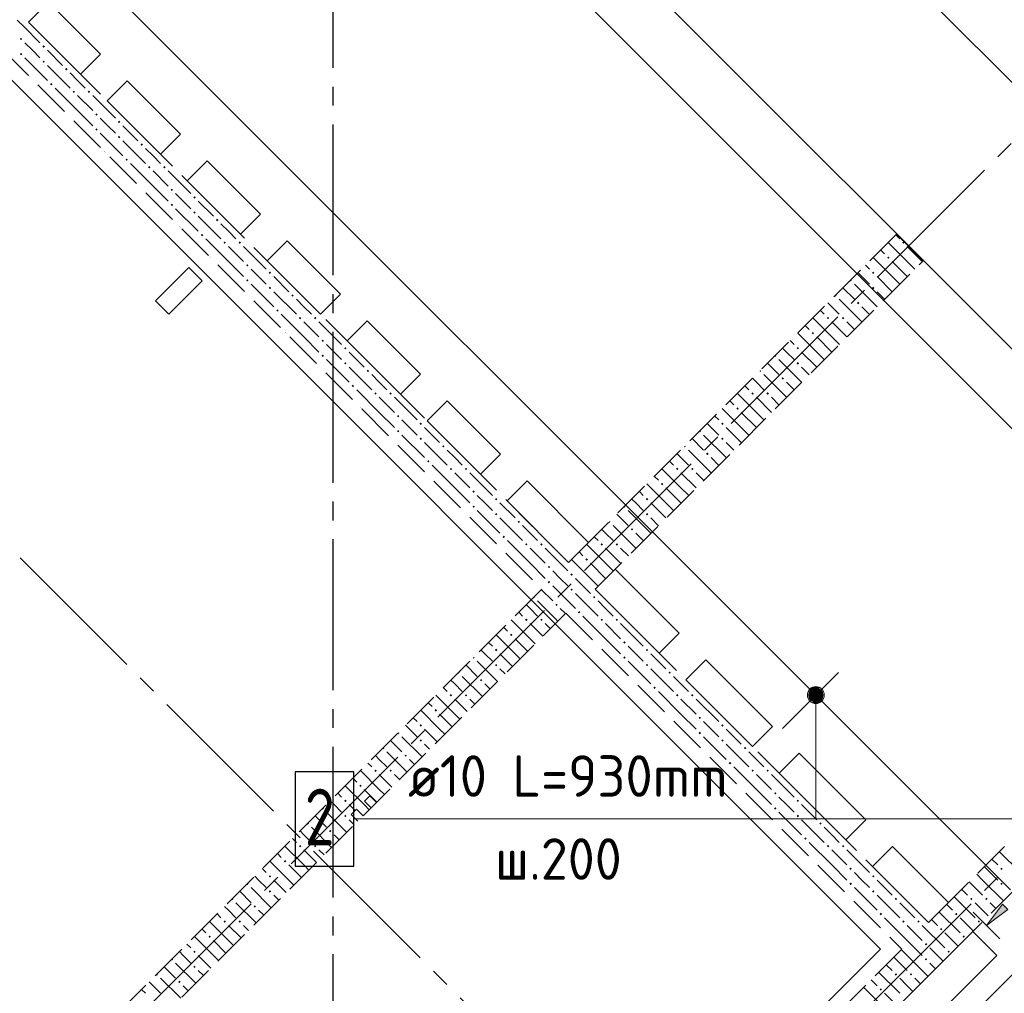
# Model space of a CAD drawing. Header units: millimetres. Extents: x 0 to 43617, y 0 to 59400.
# Tile 25 of 45: x 24714 to 29936, y 27233 to 32395. Entities that reach past the tile are written whole.
import ezdxf

# ---------------------------------------------------------------- set-up
doc = ezdxf.new("R2010")
doc.units = ezdxf.units.MM
doc.linetypes.add('______2', pattern=[270, 200, -70])
doc.linetypes.add('______5', pattern=[1100, 800, -100, 100, -100])
for name, color, linetype, lineweight in [('Standard', 7, 'Continuous', 25), ('Обрамление П-обр. равн.', 7, 'Continuous', 25), ('Оси', 40, '______5', 18), ('Позиционная метка линия выноска', 7, 'Continuous', 13), ('Позиционная метка номер позиции', 7, 'Continuous', 13)]:
    doc.layers.add(name, color=color, linetype=linetype, lineweight=lineweight)
doc.layers.add('ЖБ Перекрытие верхний уровень', color=7, linetype='Continuous', lineweight=25, true_color=0xe0e0ff)
doc.layers.add('ЖБ Стена верхний уровень', color=7, linetype='Continuous', lineweight=25, true_color=0x006e00)
doc.styles.add('ISOCPEUR', font='txt')

msp = doc.modelspace()

# ---------------------------------------------------------------- hatches: boundary and pattern name
at = {"layer": 'ЖБ Стена верхний уровень', "linetype": 'Continuous', "lineweight": 18, "transparency": 33554687}
for points in [[(24714.5, 32293.1), (24721, 32299.6), (24727.4, 32293.1), (24721, 32286.6)], [(24834.5, 32253.1), (24840.9, 32259.6), (24847.4, 32253.1), (24840.9, 32246.6)], [(24714.5, 32213.1), (24721, 32219.6), (24727.4, 32213.1), (24721, 32206.6)], [(24834.5, 32173.1), (24840.9, 32179.6), (24847.4, 32173.1), (24840.9, 32166.6)], [(24954.4, 32133.1), (24960.9, 32139.6), (24967.4, 32133.1), (24960.9, 32126.6)], [(24760.5, 32099.2), (24760.9, 32099.6), (24767.4, 32093.1), (24767, 32092.7)], [(24874.5, 32053.1), (24881, 32059.6), (24887.5, 32053.1), (24881, 32046.6)], [(24994.5, 32013.1), (25001, 32019.6), (25007.5, 32013.1), (25001, 32006.6)], [(25074.5, 32013.1), (25081, 32019.6), (25087.5, 32013.1), (25081, 32006.6)], [(24920.5, 31939.2), (24921, 31939.6), (24927.4, 31933.1), (24927, 31932.7)], [(25114.5, 31893.1), (25121, 31899.6), (25127.4, 31893.1), (25121, 31886.6)], [(25234.5, 31853.1), (25240.9, 31859.6), (25247.4, 31853.1), (25240.9, 31846.6)], [(25114.5, 31813.1), (25121, 31819.6), (25127.4, 31813.1), (25121, 31806.6)], [(25234.5, 31773.1), (25240.9, 31779.6), (25247.4, 31773.1), (25240.9, 31766.6)], [(25160.5, 31699.2), (25160.9, 31699.6), (25167.4, 31693.1), (25167, 31692.7)], [(25354.4, 31733.1), (25360.9, 31739.6), (25367.4, 31733.1), (25360.9, 31726.6)], [(25274.5, 31653.1), (25281, 31659.6), (25287.5, 31653.1), (25281, 31646.6)], [(25394.5, 31613.1), (25401, 31619.6), (25407.5, 31613.1), (25401, 31606.6)], [(25474.5, 31613.1), (25481, 31619.6), (25487.5, 31613.1), (25481, 31606.6)], [(25320.5, 31539.2), (25321, 31539.6), (25327.4, 31533.1), (25327, 31532.7)], [(25514.5, 31493.1), (25521, 31499.6), (25527.4, 31493.1), (25521, 31486.6)], [(25634.5, 31453.1), (25640.9, 31459.6), (25647.4, 31453.1), (25640.9, 31446.6)], [(25514.5, 31413.1), (25521, 31419.6), (25527.4, 31413.1), (25521, 31406.6)], [(25634.5, 31373.1), (25640.9, 31379.6), (25647.4, 31373.1), (25640.9, 31366.6)], [(25754.4, 31333.1), (25760.9, 31339.6), (25767.4, 31333.1), (25760.9, 31326.6)], [(25560.5, 31299.2), (25560.9, 31299.6), (25567.4, 31293.1), (25567, 31292.7)], [(25674.5, 31253.1), (25681, 31259.6), (25687.5, 31253.1), (25681, 31246.6)], [(25794.5, 31213.1), (25801, 31219.6), (25807.5, 31213.1), (25801, 31206.6)], [(25874.5, 31213.1), (25881, 31219.6), (25887.5, 31213.1), (25881, 31206.6)], [(29394.5, 31213.1), (29401, 31219.6), (29407.5, 31213.1), (29401, 31206.6)], [(25720.5, 31139.2), (25721, 31139.6), (25727.4, 31133.1), (25727, 31132.7)], [(29314.5, 31133.1), (29321, 31139.6), (29327.4, 31133.1), (29321, 31126.6)], [(25914.5, 31093.1), (25921, 31099.6), (25927.4, 31093.1), (25921, 31086.6)], [(26034.5, 31053.1), (26040.9, 31059.6), (26047.4, 31053.1), (26040.9, 31046.6)], [(29234.5, 31053.1), (29240.9, 31059.6), (29247.4, 31053.1), (29240.9, 31046.6)], [(25914.5, 31013.1), (25921, 31019.6), (25927.4, 31013.1), (25921, 31006.6)], [(26034.5, 30973.1), (26040.9, 30979.6), (26047.4, 30973.1), (26040.9, 30966.6)], [(29123.7, 31016.9), (29127.4, 31013.1), (29121, 31006.6), (29117.2, 31010.4)], [(29234.5, 30973.1), (29240.9, 30979.6), (29247.4, 30973.1), (29240.9, 30966.6)], [(26154.4, 30933.1), (26160.9, 30939.6), (26167.4, 30933.1), (26160.9, 30926.6)], [(29043.7, 30936.9), (29047.4, 30933.1), (29040.9, 30926.6), (29037.2, 30930.4)], [(25960.5, 30899.2), (25960.9, 30899.6), (25967.4, 30893.1), (25967, 30892.7)], [(29154.4, 30893.1), (29160.9, 30899.6), (29167.4, 30893.1), (29160.9, 30886.6)], [(26074.5, 30853.1), (26081, 30859.6), (26087.5, 30853.1), (26081, 30846.6)], [(26194.5, 30813.1), (26201, 30819.6), (26207.5, 30813.1), (26201, 30806.6)], [(26274.5, 30813.1), (26281, 30819.6), (26287.5, 30813.1), (26281, 30806.6)], [(28994.5, 30813.1), (29001, 30819.6), (29007.5, 30813.1), (29001, 30806.6)], [(29074.5, 30813.1), (29081, 30819.6), (29087.5, 30813.1), (29081, 30806.6)], [(26120.5, 30739.2), (26121, 30739.6), (26127.4, 30733.1), (26127, 30732.7)], [(28914.5, 30733.1), (28921, 30739.6), (28927.4, 30733.1), (28921, 30726.6)], [(26314.5, 30693.1), (26321, 30699.6), (26327.4, 30693.1), (26321, 30686.6)], [(26434.5, 30653.1), (26440.9, 30659.6), (26447.4, 30653.1), (26440.9, 30646.6)], [(28834.5, 30653.1), (28840.9, 30659.6), (28847.4, 30653.1), (28840.9, 30646.6)], [(26314.5, 30613.1), (26321, 30619.6), (26327.4, 30613.1), (26321, 30606.6)], [(28723.7, 30616.9), (28727.4, 30613.1), (28721, 30606.6), (28717.2, 30610.4)], [(26434.5, 30573.1), (26440.9, 30579.6), (26447.4, 30573.1), (26440.9, 30566.6)], [(28834.5, 30573.1), (28840.9, 30579.6), (28847.4, 30573.1), (28840.9, 30566.6)], [(26360.5, 30499.2), (26360.9, 30499.6), (26367.4, 30493.1), (26367, 30492.7)], [(26554.4, 30533.1), (26560.9, 30539.6), (26567.4, 30533.1), (26560.9, 30526.6)], [(28643.7, 30536.9), (28647.4, 30533.1), (28640.9, 30526.6), (28637.2, 30530.4)], [(28754.4, 30493.1), (28760.9, 30499.6), (28767.4, 30493.1), (28760.9, 30486.6)], [(26474.5, 30453.1), (26481, 30459.6), (26487.5, 30453.1), (26481, 30446.6)], [(26594.5, 30413.1), (26601, 30419.6), (26607.5, 30413.1), (26601, 30406.6)], [(26674.5, 30413.1), (26681, 30419.6), (26687.5, 30413.1), (26681, 30406.6)], [(28594.5, 30413.1), (28601, 30419.6), (28607.5, 30413.1), (28601, 30406.6)], [(28674.5, 30413.1), (28681, 30419.6), (28687.5, 30413.1), (28681, 30406.6)], [(26520.5, 30339.2), (26521, 30339.6), (26527.4, 30333.1), (26527, 30332.7)], [(26714.5, 30293.1), (26721, 30299.6), (26727.4, 30293.1), (26721, 30286.6)], [(28514.5, 30333.1), (28521, 30339.6), (28527.4, 30333.1), (28521, 30326.6)], [(26834.5, 30253.1), (26840.9, 30259.6), (26847.4, 30253.1), (26840.9, 30246.6)], [(28434.5, 30253.1), (28440.9, 30259.6), (28447.4, 30253.1), (28440.9, 30246.6)], [(26714.5, 30213.1), (26721, 30219.6), (26727.4, 30213.1), (26721, 30206.6)], [(28323.7, 30216.9), (28327.4, 30213.1), (28321, 30206.6), (28317.2, 30210.4)], [(26834.5, 30173.1), (26840.9, 30179.6), (26847.4, 30173.1), (26840.9, 30166.6)], [(26954.4, 30133.1), (26960.9, 30139.6), (26967.4, 30133.1), (26960.9, 30126.6)], [(28243.7, 30136.9), (28247.4, 30133.1), (28240.9, 30126.6), (28237.2, 30130.4)], [(28434.5, 30173.1), (28440.9, 30179.6), (28447.4, 30173.1), (28440.9, 30166.6)], [(26760.5, 30099.2), (26760.9, 30099.6), (26767.4, 30093.1), (26767, 30092.7)], [(28354.4, 30093.1), (28360.9, 30099.6), (28367.4, 30093.1), (28360.9, 30086.6)], [(26874.5, 30053.1), (26881, 30059.6), (26887.5, 30053.1), (26881, 30046.6)], [(26994.5, 30013.1), (27001, 30019.6), (27007.5, 30013.1), (27001, 30006.6)], [(27074.5, 30013.1), (27081, 30019.6), (27087.5, 30013.1), (27081, 30006.6)], [(28194.5, 30013.1), (28201, 30019.6), (28207.5, 30013.1), (28201, 30006.6)], [(28274.5, 30013.1), (28281, 30019.6), (28287.5, 30013.1), (28281, 30006.6)], [(26920.5, 29939.2), (26921, 29939.6), (26927.4, 29933.1), (26927, 29932.7)], [(28114.5, 29933.1), (28121, 29939.6), (28127.4, 29933.1), (28121, 29926.6)], [(27114.5, 29893.1), (27121, 29899.6), (27127.4, 29893.1), (27121, 29886.6)], [(27114.5, 29813.1), (27121, 29819.6), (27127.4, 29813.1), (27121, 29806.6)], [(27234.5, 29853.1), (27240.9, 29859.6), (27247.4, 29853.1), (27240.9, 29846.6)], [(28034.5, 29853.1), (28040.9, 29859.6), (28047.4, 29853.1), (28040.9, 29846.6)], [(27234.5, 29773.1), (27240.9, 29779.6), (27247.4, 29773.1), (27240.9, 29766.6)], [(27923.7, 29816.9), (27927.4, 29813.1), (27921, 29806.6), (27917.2, 29810.4)], [(28034.5, 29773.1), (28040.9, 29779.6), (28047.4, 29773.1), (28040.9, 29766.6)], [(27354.4, 29733.1), (27360.9, 29739.6), (27367.4, 29733.1), (27360.9, 29726.6)], [(27843.7, 29736.9), (27847.4, 29733.1), (27840.9, 29726.6), (27837.2, 29730.4)], [(27160.5, 29699.2), (27160.9, 29699.6), (27167.4, 29693.1), (27167, 29692.7)], [(27954.4, 29693.1), (27960.9, 29699.6), (27967.4, 29693.1), (27960.9, 29686.6)], [(27274.5, 29653.1), (27281, 29659.6), (27287.5, 29653.1), (27281, 29646.6)], [(27394.5, 29613.1), (27401, 29619.6), (27407.5, 29613.1), (27401, 29606.6)], [(27474.5, 29613.1), (27481, 29619.6), (27487.5, 29613.1), (27481, 29606.6)], [(27794.5, 29613.1), (27801, 29619.6), (27807.5, 29613.1), (27801, 29606.6)], [(27874.5, 29613.1), (27881, 29619.6), (27887.5, 29613.1), (27881, 29606.6)], [(27320.5, 29539.2), (27321, 29539.6), (27327.4, 29533.1), (27327, 29532.7)], [(27714.5, 29533.1), (27721, 29539.6), (27727.4, 29533.1), (27721, 29526.6)], [(27514.5, 29493.1), (27521, 29499.6), (27527.4, 29493.1), (27521, 29486.6)], [(27634.5, 29453.1), (27640.9, 29459.6), (27647.4, 29453.1), (27640.9, 29446.6)], [(27514.5, 29413.1), (27521, 29419.6), (27527.4, 29413.1), (27521, 29406.6)], [(27634.5, 29373.1), (27640.9, 29379.6), (27647.4, 29373.1), (27640.9, 29366.6)], [(27443.7, 29336.9), (27447.4, 29333.1), (27440.9, 29326.6), (27437.2, 29330.4)], [(27554.4, 29293.1), (27560.5, 29299.2), (27567, 29292.7), (27560.9, 29286.6)], [(27560.5, 29299.2), (27560.9, 29299.6), (27567.4, 29293.1), (27567, 29292.7)], [(27754.4, 29333.1), (27760.9, 29339.6), (27767.4, 29333.1), (27760.9, 29326.6)], [(27674.5, 29253.1), (27681, 29259.6), (27687.5, 29253.1), (27681, 29246.6)], [(27394.5, 29213.1), (27401, 29219.6), (27407.5, 29213.1), (27401, 29206.6)], [(27474.5, 29213.1), (27481, 29219.6), (27487.5, 29213.1), (27481, 29206.6)], [(27794.5, 29213.1), (27801, 29219.6), (27807.5, 29213.1), (27801, 29206.6)], [(27874.5, 29213.1), (27881, 29219.6), (27887.5, 29213.1), (27881, 29206.6)], [(27314.5, 29133.1), (27321, 29139.6), (27327.4, 29133.1), (27321, 29126.6)], [(27720.5, 29139.2), (27721, 29139.6), (27727.4, 29133.1), (27727, 29132.7)], [(27914.5, 29093.1), (27921, 29099.6), (27927.4, 29093.1), (27921, 29086.6)], [(27234.5, 29053.1), (27240.9, 29059.6), (27247.4, 29053.1), (27240.9, 29046.6)], [(28034.5, 29053.1), (28040.9, 29059.6), (28047.4, 29053.1), (28040.9, 29046.6)], [(27123.7, 29016.9), (27127.4, 29013.1), (27121, 29006.6), (27117.2, 29010.4)], [(27914.5, 29013.1), (27921, 29019.6), (27927.4, 29013.1), (27921, 29006.6)], [(27043.7, 28936.9), (27047.4, 28933.1), (27040.9, 28926.6), (27037.2, 28930.4)], [(27234.5, 28973.1), (27240.9, 28979.6), (27247.4, 28973.1), (27240.9, 28966.6)], [(28034.5, 28973.1), (28040.9, 28979.6), (28047.4, 28973.1), (28040.9, 28966.6)], [(28154.4, 28933.1), (28160.9, 28939.6), (28167.4, 28933.1), (28160.9, 28926.6)], [(27154.4, 28893.1), (27160.9, 28899.6), (27167.4, 28893.1), (27160.9, 28886.6)], [(27960.5, 28899.2), (27960.9, 28899.6), (27967.4, 28893.1), (27967, 28892.7)], [(28074.5, 28853.1), (28081, 28859.6), (28087.5, 28853.1), (28081, 28846.6)], [(26994.5, 28813.1), (27001, 28819.6), (27007.5, 28813.1), (27001, 28806.6)], [(27074.5, 28813.1), (27081, 28819.6), (27087.5, 28813.1), (27081, 28806.6)], [(28194.5, 28813.1), (28201, 28819.6), (28207.5, 28813.1), (28201, 28806.6)], [(28274.5, 28813.1), (28281, 28819.6), (28287.5, 28813.1), (28281, 28806.6)], [(26914.5, 28733.1), (26921, 28739.6), (26927.4, 28733.1), (26921, 28726.6)], [(28120.5, 28739.2), (28121, 28739.6), (28127.4, 28733.1), (28127, 28732.7)], [(28314.5, 28693.1), (28321, 28699.6), (28327.4, 28693.1), (28321, 28686.6)], [(26834.5, 28653.1), (26840.9, 28659.6), (26847.4, 28653.1), (26840.9, 28646.6)], [(28314.5, 28613.1), (28321, 28619.6), (28327.4, 28613.1), (28321, 28606.6)], [(28434.5, 28653.1), (28440.9, 28659.6), (28447.4, 28653.1), (28440.9, 28646.6)], [(26723.7, 28616.9), (26727.4, 28613.1), (26721, 28606.6), (26717.2, 28610.4)], [(26834.5, 28573.1), (26840.9, 28579.6), (26847.4, 28573.1), (26840.9, 28566.6)], [(28434.5, 28573.1), (28440.9, 28579.6), (28447.4, 28573.1), (28440.9, 28566.6)], [(26643.7, 28536.9), (26647.4, 28533.1), (26640.9, 28526.6), (26637.2, 28530.4)], [(28554.4, 28533.1), (28560.9, 28539.6), (28567.4, 28533.1), (28560.9, 28526.6)], [(26754.4, 28493.1), (26760.9, 28499.6), (26767.4, 28493.1), (26760.9, 28486.6)], [(28360.5, 28499.2), (28360.9, 28499.6), (28367.4, 28493.1), (28367, 28492.7)], [(26594.5, 28413.1), (26601, 28419.6), (26607.5, 28413.1), (26601, 28406.6)], [(26674.5, 28413.1), (26681, 28419.6), (26687.5, 28413.1), (26681, 28406.6)], [(28474.5, 28453.1), (28481, 28459.6), (28487.5, 28453.1), (28481, 28446.6)], [(28594.5, 28413.1), (28601, 28419.6), (28607.5, 28413.1), (28601, 28406.6)], [(28674.5, 28413.1), (28681, 28419.6), (28687.5, 28413.1), (28681, 28406.6)], [(26514.5, 28333.1), (26521, 28339.6), (26527.4, 28333.1), (26521, 28326.6)], [(28520.5, 28339.2), (28521, 28339.6), (28527.4, 28333.1), (28527, 28332.7)], [(26434.5, 28253.1), (26440.9, 28259.6), (26447.4, 28253.1), (26440.9, 28246.6)], [(28714.5, 28293.1), (28721, 28299.6), (28727.4, 28293.1), (28721, 28286.6)], [(28834.5, 28253.1), (28840.9, 28259.6), (28847.4, 28253.1), (28840.9, 28246.6)], [(26323.7, 28216.9), (26327.4, 28213.1), (26321, 28206.6), (26317.2, 28210.4)], [(28714.5, 28213.1), (28721, 28219.6), (28727.4, 28213.1), (28721, 28206.6)], [(26434.5, 28173.1), (26440.9, 28179.6), (26447.4, 28173.1), (26440.9, 28166.6)], [(28834.5, 28173.1), (28840.9, 28179.6), (28847.4, 28173.1), (28840.9, 28166.6)], [(26243.7, 28136.9), (26247.4, 28133.1), (26240.9, 28126.6), (26237.2, 28130.4)], [(26354.4, 28093.1), (26360.9, 28099.6), (26367.4, 28093.1), (26360.9, 28086.6)], [(28760.5, 28099.2), (28760.9, 28099.6), (28767.4, 28093.1), (28767, 28092.7)], [(28954.4, 28133.1), (28960.9, 28139.6), (28967.4, 28133.1), (28960.9, 28126.6)], [(28874.5, 28053.1), (28881, 28059.6), (28887.5, 28053.1), (28881, 28046.6)], [(26194.5, 28013.1), (26201, 28019.6), (26207.5, 28013.1), (26201, 28006.6)], [(26274.5, 28013.1), (26281, 28019.6), (26287.5, 28013.1), (26281, 28006.6)], [(28994.5, 28013.1), (29001, 28019.6), (29007.5, 28013.1), (29001, 28006.6)], [(29074.5, 28013.1), (29081, 28019.6), (29087.5, 28013.1), (29081, 28006.6)], [(26114.5, 27933.1), (26121, 27939.6), (26127.4, 27933.1), (26121, 27926.6)], [(28920.5, 27939.2), (28921, 27939.6), (28927.4, 27933.1), (28927, 27932.7)], [(29114.5, 27893.1), (29121, 27899.6), (29127.4, 27893.1), (29121, 27886.6)], [(29914.5, 27893.1), (29921, 27899.6), (29927.4, 27893.1), (29921, 27886.6)], [(26034.5, 27853.1), (26040.9, 27859.6), (26047.4, 27853.1), (26040.9, 27846.6)], [(29234.5, 27853.1), (29240.9, 27859.6), (29247.4, 27853.1), (29240.9, 27846.6)], [(25923.7, 27816.9), (25927.4, 27813.1), (25921, 27806.6), (25917.2, 27810.4)], [(29114.5, 27813.1), (29121, 27819.6), (29127.4, 27813.1), (29121, 27806.6)], [(29914.5, 27813.1), (29921, 27819.6), (29927.4, 27813.1), (29921, 27806.6)], [(25843.7, 27736.9), (25847.4, 27733.1), (25840.9, 27726.6), (25837.2, 27730.4)], [(26034.5, 27773.1), (26040.9, 27779.6), (26047.4, 27773.1), (26040.9, 27766.6)], [(29234.5, 27773.1), (29240.9, 27779.6), (29247.4, 27773.1), (29240.9, 27766.6)], [(29354.4, 27733.1), (29360.9, 27739.6), (29367.4, 27733.1), (29360.9, 27726.6)], [(29754.4, 27733.1), (29760.9, 27739.6), (29767.4, 27733.1), (29760.9, 27726.6)], [(29834.5, 27733.1), (29840.9, 27739.6), (29847.4, 27733.1), (29840.9, 27726.6)], [(25954.4, 27693.1), (25960.9, 27699.6), (25967.4, 27693.1), (25960.9, 27686.6)], [(29160.5, 27699.2), (29160.9, 27699.6), (29167.4, 27693.1), (29167, 27692.7)], [(29274.5, 27653.1), (29281, 27659.6), (29287.5, 27653.1), (29281, 27646.6)], [(29674.5, 27653.1), (29681, 27659.6), (29687.5, 27653.1), (29681, 27646.6)], [(25794.5, 27613.1), (25801, 27619.6), (25807.5, 27613.1), (25801, 27606.6)], [(25874.5, 27613.1), (25881, 27619.6), (25887.5, 27613.1), (25881, 27606.6)], [(29394.5, 27613.1), (29401, 27619.6), (29407.5, 27613.1), (29401, 27606.6)], [(29474.5, 27613.1), (29481, 27619.6), (29487.5, 27613.1), (29481, 27606.6)], [(29594.5, 27573.1), (29601, 27579.6), (29607.5, 27573.1), (29601, 27566.6)], [(29794.5, 27613.1), (29801, 27619.6), (29807.5, 27613.1), (29801, 27606.6)], [(25714.5, 27533.1), (25721, 27539.6), (25727.4, 27533.1), (25721, 27526.6)], [(29320.5, 27539.2), (29321, 27539.6), (29327.4, 27533.1), (29327, 27532.7)], [(29714.5, 27533.1), (29721, 27539.6), (29727.4, 27533.1), (29721, 27526.6)], [(29514.5, 27493.1), (29521, 27499.6), (29527.4, 27493.1), (29521, 27486.6)], [(25634.5, 27453.1), (25640.9, 27459.6), (25647.4, 27453.1), (25640.9, 27446.6)], [(29514.5, 27413.1), (29521, 27419.6), (29527.4, 27413.1), (29521, 27406.6)], [(29634.5, 27453.1), (29640.9, 27459.6), (29647.4, 27453.1), (29640.9, 27446.6)], [(25523.7, 27416.9), (25527.4, 27413.1), (25521, 27406.6), (25517.2, 27410.4)], [(25634.5, 27373.1), (25640.9, 27379.6), (25647.4, 27373.1), (25640.9, 27366.6)], [(25443.7, 27336.9), (25447.4, 27333.1), (25440.9, 27326.6), (25437.2, 27330.4)], [(29354.4, 27333.1), (29360.9, 27339.6), (29367.4, 27333.1), (29360.9, 27326.6)], [(29434.5, 27333.1), (29440.9, 27339.6), (29447.4, 27333.1), (29440.9, 27326.6)], [(25554.4, 27293.1), (25560.9, 27299.6), (25567.4, 27293.1), (25560.9, 27286.6)], [(29274.5, 27253.1), (29281, 27259.6), (29287.5, 27253.1), (29281, 27246.6)]]:
    msp.add_hatch(color=7, dxfattribs=at).paths.add_polyline_path(points, flags=16)
at = {"layer": 'Обрамление П-обр. равн.', "linetype": 'Continuous', "lineweight": 13, "transparency": 33554687}
for points in [[(28900.3, 28823.9), (28926.8, 28850.4), (28909.8, 28840.8)], [(28926.8, 28850.4), (28900.3, 28823.9), (28900.3, 28804.8)], [(28926.8, 28850.4), (28900.3, 28804.8), (28945.9, 28850.4)], [(28945.9, 28850.4), (28900.3, 28804.8), (28909.8, 28787.8)], [(28945.9, 28850.4), (28909.8, 28787.8), (28962.8, 28840.8)], [(28962.8, 28840.8), (28909.8, 28787.8), (28926.8, 28778.2)], [(28962.8, 28840.8), (28926.8, 28778.2), (28972.4, 28823.9)], [(28972.4, 28823.9), (28926.8, 28778.2), (28945.9, 28778.2)], [(28972.4, 28823.9), (28945.9, 28778.2), (28972.4, 28804.8)], [(28972.4, 28804.8), (28945.9, 28778.2), (28962.8, 28787.8)]]:
    msp.add_hatch(color=7, dxfattribs=at).paths.add_polyline_path(points)
msp.add_hatch(color=7, dxfattribs=at).paths.add_polyline_path([(29955.3, 27676.6), (29842.2, 27591.8), (29927, 27704.9)], flags=16)
at = {"layer": 'Позиционная метка номер позиции', "linetype": 'Continuous', "lineweight": 13, "transparency": 33554687}
for points in [[(28975, 28836.8), (28897.6, 28836.8), (28891.3, 28814.3)], [(28975, 28836.8), (28891.3, 28814.3), (28981.3, 28814.3)], [(28958.8, 28853), (28913.8, 28853), (28897.6, 28836.8)], [(28958.8, 28853), (28897.6, 28836.8), (28975, 28836.8)], [(28913.8, 28853), (28958.8, 28853), (28936.3, 28859.3)], [(28981.3, 28814.3), (28891.3, 28814.3), (28897.6, 28791.8)], [(28981.3, 28814.3), (28897.6, 28791.8), (28975, 28791.8)], [(28975, 28791.8), (28897.6, 28791.8), (28913.8, 28775.6)], [(28975, 28791.8), (28913.8, 28775.6), (28958.8, 28775.6)], [(28958.8, 28775.6), (28913.8, 28775.6), (28936.3, 28769.3)]]:
    msp.add_hatch(color=7, dxfattribs=at).paths.add_polyline_path(points)

# ---------------------------------------------------------------- linework, layer by layer
at = {"layer": 'Standard', "color": 7, "linetype": 'Continuous', "lineweight": 13, "transparency": 33554687}
msp.add_line((27145.3, 34893.4), (30136.4, 31902.3), dxfattribs=at)
at = {"layer": 'ЖБ Перекрытие верхний уровень', "color": 7, "linetype": 'Continuous', "lineweight": 18, "transparency": 33554687}
for p, q in [((31635.4, 28989), (26141.2, 34483.3)), ((24760.9, 32381.7), (24866.9, 32487.7)), ((24866.9, 32487.7), (25142.4, 32212.2)), ((25036.4, 32106.1), (24760.9, 32381.7)), ((25142.4, 32212.2), (25036.4, 32106.1)), ((25177.8, 31964.7), (25283.9, 32070.8)), ((25283.9, 32070.8), (25566.7, 31787.9)), ((25460.6, 31681.9), (25177.8, 31964.7)), ((25566.7, 31787.9), (25460.6, 31681.9)), ((25602.1, 31540.5), (25708.1, 31646.5)), ((25708.1, 31646.5), (25991, 31363.7)), ((25884.9, 31257.6), (25602.1, 31540.5)), ((25991, 31363.7), (25884.9, 31257.6)), ((26026.3, 31116.2), (26132.4, 31222.3)), ((26132.4, 31222.3), (26415.2, 30939.4)), ((25611.2, 31081.8), (25434.4, 30905)), ((25681.9, 31011.1), (25611.2, 31081.8)), ((26309.2, 30833.4), (26026.3, 31116.2)), ((25505.1, 30834.3), (25681.9, 31011.1)), ((26415.2, 30939.4), (26309.2, 30833.4)), ((25434.4, 30905), (25505.1, 30834.3)), ((26450.6, 30691.9), (26556.7, 30798)), ((26556.7, 30798), (26839.5, 30515.2)), ((26733.4, 30409.1), (26450.6, 30691.9)), ((26839.5, 30515.2), (26733.4, 30409.1)), ((26874.8, 30267.7), (26980.9, 30373.7)), ((26980.9, 30373.7), (27263.8, 30090.9)), ((27157.7, 29984.8), (26874.8, 30267.7)), ((27263.8, 30090.9), (27157.7, 29984.8)), ((27299.1, 29843.4), (27405.2, 29949.5)), ((27405.2, 29949.5), (27730.7, 29623.9)), ((27624.6, 29517.9), (27299.1, 29843.4)), ((27730.7, 29623.9), (27624.6, 29517.9)), ((27766.1, 29376.4), (27872.1, 29482.5)), ((27872.1, 29482.5), (28211.6, 29143)), ((28105.6, 29036.9), (27766.1, 29376.4)), ((28211.6, 29143), (28105.6, 29036.9)), ((28247, 28895.5), (28353.1, 29001.6)), ((28353.1, 29001.6), (28706.6, 28648)), ((28826.7, 26180.3), (31635.4, 28989)), ((28600.6, 28541.9), (28247, 28895.5)), ((28706.6, 28648), (28600.6, 28541.9)), ((28742, 28400.5), (28848, 28506.6)), ((28848, 28506.6), (29201.6, 28153)), ((29095.5, 28047), (28742, 28400.5)), ((26571, 28280.4), (26542.8, 28252.1)), ((26606.4, 28245.1), (26571, 28280.4)), ((26542.8, 28252.1), (26578.1, 28216.8)), ((26578.1, 28216.8), (26606.4, 28245.1)), ((29201.6, 28153), (29095.5, 28047)), ((29237, 27905.6), (29343, 28011.6)), ((29343, 28011.6), (29639.9, 27714.7)), ((29533.8, 27608.7), (29237, 27905.6)), ((29639.9, 27714.7), (29533.8, 27608.7)), ((29378.3, 27170.3), (29768.7, 27560.7)), ((29768.7, 27560.7), (29896, 27433.4)), ((29896, 27433.4), (29505.5, 27043))]:
    msp.add_line(p, q, dxfattribs=at)
at = {"layer": 'ЖБ Стена верхний уровень', "color": 251, "linetype": '______2', "lineweight": 13, "true_color": 0x656565, "transparency": 33554687}
for p, q in [((24760.9, 32381.7), (26500.3, 34121.1)), ((27624.6, 29517.9), (24760.9, 32381.7)), ((24619.4, 32240.2), (27483.2, 29376.4)), ((29364.1, 31257.4), (27624.6, 29517.9)), ((29505.5, 31115.9), (29364.1, 31257.4)), ((27766.1, 29376.4), (29505.5, 31115.9)), ((27483.2, 29376.4), (23820.4, 25713.6)), ((29533.8, 27608.7), (27766.1, 29376.4)), ((31273.3, 29348.2), (29533.8, 27608.7)), ((26535.7, 28174.4), (27610.5, 29249.2)), ((27610.5, 29249.2), (29392.4, 27467.3)), ((29675.3, 27467.3), (31414.7, 29206.7)), ((26500.3, 28209.7), (26472.1, 28181.4)), ((26535.7, 28174.4), (26500.3, 28209.7)), ((26472.1, 28181.4), (26507.4, 28146.1)), ((25192.2, 26830.9), (26507.4, 28146.1)), ((29392.4, 27467.3), (28232.8, 26307.6)), ((29533.8, 27325.8), (29675.3, 27467.3)), ((28374.2, 26166.2), (29533.8, 27325.8))]:
    msp.add_line(p, q, dxfattribs=at)
at = {"layer": 'ЖБ Стена верхний уровень', "color": 9, "linetype": 'Continuous', "lineweight": 18, "true_color": 0xc7c7c7, "transparency": 33554687}
for p, q in [((24701, 32393.1), (24736.6, 32357.4)), ((24736.6, 32357.4), (24821, 32273.1)), ((24781, 32233.1), (24740.9, 32273.1)), ((24821, 32193.1), (24781, 32233.1)), ((24860.9, 32233.1), (24940.9, 32153.1)), ((24740.9, 32193.1), (24860.9, 32073.1)), ((24860.9, 32153.1), (24981, 32033.1)), ((25021, 32073.1), (24981, 32113.1)), ((25060.9, 32033.1), (25021, 32073.1)), ((25021, 31913.1), (24901, 32033.1)), ((25021, 31993.1), (25101, 31913.1)), ((25101, 31993.1), (25221, 31873.1)), ((25021, 31913.1), (25101, 31833.1)), ((25181, 31833.1), (25140.9, 31873.1)), ((25221, 31793.1), (25181, 31833.1)), ((25260.9, 31833.1), (25340.9, 31753.1)), ((25140.9, 31793.1), (25260.9, 31673.1)), ((25260.9, 31753.1), (25381, 31633.1)), ((25421, 31673.1), (25381, 31713.1)), ((25460.9, 31633.1), (25421, 31673.1)), ((25421, 31513.1), (25301, 31633.1)), ((25421, 31593.1), (25501, 31513.1)), ((25501, 31593.1), (25621, 31473.1)), ((25421, 31513.1), (25501, 31433.1)), ((25581, 31433.1), (25540.9, 31473.1)), ((25540.9, 31393.1), (25660.9, 31273.1)), ((25621, 31393.1), (25581, 31433.1)), ((25660.9, 31433.1), (25740.9, 31353.1)), ((25660.9, 31353.1), (25781, 31233.1)), ((25821, 31273.1), (25781, 31313.1)), ((25821, 31113.1), (25701, 31233.1)), ((25860.9, 31233.1), (25821, 31273.1)), ((29360.4, 31253.7), (29381, 31233.1)), ((25821, 31193.1), (25901, 31113.1)), ((25901, 31193.1), (26021, 31073.1)), ((29421, 31113.1), (29320.4, 31213.7)), ((29421, 31193.1), (29501, 31113.1)), ((29340.9, 31033.1), (29240.4, 31133.7)), ((29280.4, 31173.7), (29301, 31153.1)), ((25821, 31113.1), (25901, 31033.1)), ((25981, 31033.1), (25940.9, 31073.1)), ((29200.4, 31093.7), (29221, 31073.1)), ((29340.9, 31113.1), (29421, 31033.1)), ((29421, 31113.1), (29461.9, 31072.2)), ((26021, 30993.1), (25981, 31033.1)), ((26060.9, 31033.1), (26140.9, 30953.1)), ((29181, 31033.1), (29160.4, 31053.7)), ((29221, 30993.1), (29181, 31033.1)), ((29260.9, 31033.1), (29340.9, 30953.1)), ((29340.9, 31033.1), (29381.8, 30992.2)), ((29421, 31033.1), (29421.9, 31032.2)), ((25940.9, 30993.1), (26060.9, 30873.1)), ((29080.4, 30973.7), (29140.9, 30913.1)), ((29140.9, 30993.1), (29260.9, 30873.1)), ((26060.9, 30953.1), (26181, 30833.1)), ((29260.9, 30953.1), (29301.8, 30912.2)), ((26221, 30873.1), (26181, 30913.1)), ((26260.9, 30833.1), (26221, 30873.1)), ((29021, 30873.1), (29000.4, 30893.7)), ((29060.9, 30833.1), (29021, 30873.1)), ((29060.9, 30913.1), (29181, 30793.1)), ((29181, 30873.1), (29221.8, 30832.2)), ((26221, 30713.1), (26101, 30833.1)), ((29021, 30713.1), (28920.4, 30813.7)), ((28960.4, 30853.7), (28981, 30833.1)), ((26221, 30793.1), (26301, 30713.1)), ((26301, 30793.1), (26421, 30673.1)), ((28880.4, 30773.7), (28901, 30753.1)), ((29021, 30793.1), (29101, 30713.1)), ((29101, 30793.1), (29141.8, 30752.2)), ((26221, 30713.1), (26301, 30633.1)), ((28940.9, 30633.1), (28840.4, 30733.7)), ((28940.9, 30713.1), (29021, 30633.1)), ((29021, 30713.1), (29061.9, 30672.2)), ((26381, 30633.1), (26340.9, 30673.1)), ((28800.4, 30693.7), (28821, 30673.1)), ((26421, 30593.1), (26381, 30633.1)), ((26460.9, 30633.1), (26540.9, 30553.1)), ((28781, 30633.1), (28760.4, 30653.7)), ((28821, 30593.1), (28781, 30633.1)), ((28860.9, 30633.1), (28940.9, 30553.1)), ((28940.9, 30633.1), (28981.8, 30592.2)), ((29021, 30633.1), (29021.9, 30632.2)), ((26340.9, 30593.1), (26460.9, 30473.1)), ((26460.9, 30553.1), (26581, 30433.1)), ((28680.4, 30573.7), (28740.9, 30513.1)), ((28740.9, 30593.1), (28860.9, 30473.1)), ((28860.9, 30553.1), (28901.8, 30512.2)), ((26621, 30473.1), (26581, 30513.1)), ((28660.9, 30513.1), (28781, 30393.1)), ((26660.9, 30433.1), (26621, 30473.1)), ((28560.4, 30453.7), (28581, 30433.1)), ((28621, 30473.1), (28600.4, 30493.7)), ((28660.9, 30433.1), (28621, 30473.1)), ((28781, 30473.1), (28821.8, 30432.2)), ((26621, 30313.1), (26501, 30433.1)), ((28621, 30313.1), (28520.4, 30413.7)), ((26621, 30393.1), (26701, 30313.1)), ((26701, 30393.1), (26821, 30273.1)), ((28480.4, 30373.7), (28501, 30353.1)), ((28621, 30393.1), (28701, 30313.1)), ((28701, 30393.1), (28741.8, 30352.2)), ((26621, 30313.1), (26701, 30233.1)), ((28400.4, 30293.7), (28421, 30273.1)), ((28540.9, 30233.1), (28440.4, 30333.7)), ((28540.9, 30313.1), (28621, 30233.1)), ((28621, 30313.1), (28661.9, 30272.2)), ((26781, 30233.1), (26740.9, 30273.1)), ((28381, 30233.1), (28360.4, 30253.7)), ((26740.9, 30193.1), (26860.9, 30073.1)), ((26821, 30193.1), (26781, 30233.1)), ((26860.9, 30233.1), (26940.9, 30153.1)), ((28340.9, 30193.1), (28460.9, 30073.1)), ((28421, 30193.1), (28381, 30233.1)), ((28460.9, 30233.1), (28540.9, 30153.1)), ((28540.9, 30233.1), (28581.8, 30192.2)), ((28621, 30233.1), (28621.9, 30232.2)), ((26860.9, 30153.1), (26981, 30033.1)), ((28280.4, 30173.7), (28340.9, 30113.1)), ((28460.9, 30153.1), (28501.8, 30112.2)), ((27021, 30073.1), (26981, 30113.1)), ((28221, 30073.1), (28200.4, 30093.7)), ((28260.9, 30113.1), (28381, 29993.1)), ((27021, 29913.1), (26901, 30033.1)), ((27060.9, 30033.1), (27021, 30073.1)), ((28160.4, 30053.7), (28181, 30033.1)), ((28260.9, 30033.1), (28221, 30073.1)), ((28381, 30073.1), (28421.8, 30032.2)), ((27021, 29993.1), (27101, 29913.1)), ((27101, 29993.1), (27221, 29873.1)), ((28221, 29913.1), (28120.4, 30013.7)), ((28221, 29993.1), (28301, 29913.1)), ((28301, 29993.1), (28341.8, 29952.2)), ((28140.9, 29833.1), (28040.4, 29933.7)), ((28080.4, 29973.7), (28101, 29953.1)), ((27021, 29913.1), (27101, 29833.1)), ((27181, 29833.1), (27140.9, 29873.1)), ((28000.4, 29893.7), (28021, 29873.1)), ((28140.9, 29913.1), (28221, 29833.1)), ((28221, 29913.1), (28261.9, 29872.2)), ((27221, 29793.1), (27181, 29833.1)), ((27260.9, 29833.1), (27340.9, 29753.1)), ((27981, 29833.1), (27960.4, 29853.7)), ((28021, 29793.1), (27981, 29833.1)), ((28060.9, 29833.1), (28140.9, 29753.1)), ((28140.9, 29833.1), (28181.8, 29792.2)), ((28221, 29833.1), (28221.9, 29832.2)), ((27140.9, 29793.1), (27260.9, 29673.1)), ((27880.4, 29773.7), (27940.9, 29713.1)), ((27940.9, 29793.1), (28060.9, 29673.1)), ((27260.9, 29753.1), (27381, 29633.1)), ((28060.9, 29753.1), (28101.8, 29712.2)), ((27421, 29673.1), (27381, 29713.1)), ((27460.9, 29633.1), (27421, 29673.1)), ((27821, 29673.1), (27800.4, 29693.7)), ((27860.9, 29633.1), (27821, 29673.1)), ((27860.9, 29713.1), (27981, 29593.1)), ((27981, 29673.1), (28021.8, 29632.2)), ((27421, 29513.1), (27301, 29633.1)), ((27821, 29513.1), (27720.4, 29613.7)), ((27760.4, 29653.7), (27781, 29633.1)), ((27421, 29593.1), (27501, 29513.1)), ((27501, 29593.1), (27621, 29473.1)), ((27680.4, 29573.7), (27701, 29553.1)), ((27821, 29593.1), (27901, 29513.1)), ((27901, 29593.1), (27941.9, 29552.2)), ((27421, 29513.1), (27501, 29433.1)), ((27740.9, 29433.1), (27640.4, 29533.7)), ((27740.9, 29513.1), (27821, 29433.1)), ((27821, 29513.1), (27861.9, 29472.2)), ((27581, 29433.1), (27540.9, 29473.1)), ((27621, 29393.1), (27581, 29433.1)), ((27660.9, 29433.1), (27740.9, 29353.1)), ((27740.9, 29433.1), (27781.8, 29392.2)), ((27821, 29433.1), (27821.9, 29432.2)), ((27480.4, 29373.7), (27540.9, 29313.1)), ((27540.9, 29393.1), (27660.9, 29273.1)), ((27660.9, 29353.1), (27781, 29233.1)), ((27460.9, 29313.1), (27567.7, 29206.4)), ((27821, 29273.1), (27781, 29313.1)), ((27360.4, 29253.7), (27381, 29233.1)), ((27421, 29273.1), (27400.4, 29293.7)), ((27460.9, 29233.1), (27421, 29273.1)), ((27581, 29273.1), (27607.7, 29246.4)), ((27860.9, 29233.1), (27821, 29273.1)), ((27421, 29113.1), (27320.4, 29213.7)), ((27421, 29193.1), (27487.7, 29126.4)), ((27501, 29193.1), (27527.7, 29166.4)), ((27821, 29113.1), (27701, 29233.1)), ((27821, 29193.1), (27901, 29113.1)), ((27901, 29193.1), (28021, 29073.1)), ((27280.4, 29173.7), (27301, 29153.1)), ((27200.4, 29093.7), (27221, 29073.1)), ((27340.9, 29033.1), (27240.4, 29133.7)), ((27340.9, 29113.1), (27407.7, 29046.4)), ((27421, 29113.1), (27447.7, 29086.4)), ((27821, 29113.1), (27901, 29033.1)), ((27181, 29033.1), (27160.4, 29053.7)), ((27981, 29033.1), (27940.9, 29073.1)), ((27140.9, 28993.1), (27247.7, 28886.4)), ((27221, 28993.1), (27181, 29033.1)), ((27260.9, 29033.1), (27327.7, 28966.4)), ((27340.9, 29033.1), (27367.7, 29006.4)), ((27940.9, 28993.1), (28060.9, 28873.1)), ((28021, 28993.1), (27981, 29033.1)), ((28060.9, 29033.1), (28140.9, 28953.1)), ((27080.4, 28973.7), (27140.9, 28913.1)), ((27260.9, 28953.1), (27287.7, 28926.4)), ((28060.9, 28953.1), (28181, 28833.1)), ((27021, 28873.1), (27000.4, 28893.7)), ((27060.9, 28913.1), (27167.7, 28806.4)), ((28221, 28873.1), (28181, 28913.1)), ((26960.4, 28853.7), (26981, 28833.1)), ((27060.9, 28833.1), (27021, 28873.1)), ((27181, 28873.1), (27207.7, 28846.4)), ((28221, 28713.1), (28101, 28833.1)), ((28260.9, 28833.1), (28221, 28873.1)), ((27021, 28713.1), (26920.4, 28813.7)), ((27021, 28793.1), (27087.7, 28726.4)), ((27101, 28793.1), (27127.7, 28766.4)), ((28221, 28793.1), (28301, 28713.1)), ((28301, 28793.1), (28421, 28673.1)), ((26940.9, 28633.1), (26840.4, 28733.7)), ((26880.4, 28773.7), (26901, 28753.1)), ((26800.4, 28693.7), (26821, 28673.1)), ((26940.9, 28713.1), (27007.7, 28646.4)), ((27021, 28713.1), (27047.7, 28686.4)), ((28221, 28713.1), (28301, 28633.1)), ((28381, 28633.1), (28340.9, 28673.1)), ((26781, 28633.1), (26760.4, 28653.7)), ((26821, 28593.1), (26781, 28633.1)), ((26860.9, 28633.1), (26927.7, 28566.4)), ((26940.9, 28633.1), (26967.7, 28606.4)), ((28421, 28593.1), (28381, 28633.1)), ((28460.9, 28633.1), (28540.9, 28553.1)), ((26680.4, 28573.7), (26740.9, 28513.1)), ((26740.9, 28593.1), (26847.7, 28486.4)), ((28340.9, 28593.1), (28460.9, 28473.1)), ((26860.9, 28553.1), (26887.7, 28526.4)), ((28460.9, 28553.1), (28581, 28433.1)), ((26621, 28473.1), (26600.4, 28493.7)), ((26660.9, 28433.1), (26621, 28473.1)), ((26660.9, 28513.1), (26767.7, 28406.4)), ((26781, 28473.1), (26807.7, 28446.4)), ((28621, 28473.1), (28581, 28513.1)), ((28660.9, 28433.1), (28621, 28473.1)), ((26621, 28313.1), (26520.4, 28413.7)), ((26560.4, 28453.7), (26581, 28433.1)), ((28621, 28313.1), (28501, 28433.1)), ((26480.4, 28373.7), (26501, 28353.1)), ((26621, 28393.1), (26687.7, 28326.4)), ((26701, 28393.1), (26727.7, 28366.4)), ((28621, 28393.1), (28701, 28313.1)), ((28701, 28393.1), (28821, 28273.1)), ((26540.9, 28233.1), (26440.4, 28333.7)), ((26540.9, 28313.1), (26607.7, 28246.4)), ((26621, 28313.1), (26647.7, 28286.4)), ((28621, 28313.1), (28701, 28233.1)), ((26381, 28233.1), (26360.4, 28253.7)), ((26400.4, 28293.7), (26421, 28273.1)), ((28781, 28233.1), (28740.9, 28273.1)), ((26421, 28193.1), (26381, 28233.1)), ((26460.9, 28233.1), (26492.3, 28201.7)), ((26540.9, 28233.1), (26567.7, 28206.4)), ((28821, 28193.1), (28781, 28233.1)), ((28860.9, 28233.1), (28940.9, 28153.1)), ((26280.4, 28173.7), (26340.9, 28113.1)), ((26340.9, 28193.1), (26447.7, 28086.4)), ((26460.9, 28153.1), (26487.7, 28126.4)), ((28740.9, 28193.1), (28860.9, 28073.1)), ((28860.9, 28153.1), (28981, 28033.1)), ((26260.9, 28113.1), (26367.7, 28006.4)), ((29021, 28073.1), (28981, 28113.1)), ((26160.4, 28053.7), (26181, 28033.1)), ((26221, 28073.1), (26200.4, 28093.7)), ((26260.9, 28033.1), (26221, 28073.1)), ((26381, 28073.1), (26407.7, 28046.4)), ((29060.9, 28033.1), (29021, 28073.1)), ((26221, 27913.1), (26120.4, 28013.7)), ((26221, 27993.1), (26287.7, 27926.4)), ((26301, 27993.1), (26327.7, 27966.4)), ((29021, 27913.1), (28901, 28033.1)), ((29021, 27993.1), (29101, 27913.1)), ((29101, 27993.1), (29221, 27873.1)), ((26080.4, 27973.7), (26101, 27953.1)), ((29869.6, 27944.5), (29901, 27913.1)), ((29909.6, 27984.5), (30021, 27873.1)), ((26000.4, 27893.7), (26021, 27873.1)), ((26140.9, 27833.1), (26040.4, 27933.7)), ((26140.9, 27913.1), (26207.7, 27846.4)), ((26221, 27913.1), (26247.7, 27886.4)), ((29021, 27913.1), (29101, 27833.1)), ((29829.6, 27904.5), (29901, 27833.1)), ((25981, 27833.1), (25960.4, 27853.7)), ((29181, 27833.1), (29140.9, 27873.1)), ((29789.6, 27864.5), (29821, 27833.1)), ((25940.9, 27793.1), (26047.7, 27686.4)), ((26021, 27793.1), (25981, 27833.1)), ((26060.9, 27833.1), (26127.7, 27766.4)), ((26140.9, 27833.1), (26167.7, 27806.4)), ((29140.9, 27793.1), (29260.9, 27673.1)), ((29221, 27793.1), (29181, 27833.1)), ((29260.9, 27833.1), (29340.9, 27753.1)), ((29709.6, 27784.5), (29740.9, 27753.1)), ((29749.6, 27824.5), (29821, 27753.1)), ((29821, 27833.1), (29931, 27723.1)), ((25880.4, 27773.7), (25940.9, 27713.1)), ((26060.9, 27753.1), (26087.7, 27726.4)), ((29260.9, 27753.1), (29381, 27633.1)), ((29669.6, 27744.5), (29781, 27633.1)), ((25821, 27673.1), (25800.4, 27693.7)), ((25860.9, 27713.1), (25967.7, 27606.4)), ((29421, 27673.1), (29381, 27713.1)), ((29629.6, 27704.5), (29660.9, 27673.1)), ((29821, 27673.1), (29781, 27713.1)), ((29860.9, 27713.1), (29891, 27683.1)), ((25760.4, 27653.7), (25781, 27633.1)), ((25860.9, 27633.1), (25821, 27673.1)), ((25981, 27673.1), (26007.7, 27646.4)), ((29421, 27513.1), (29301, 27633.1)), ((29460.9, 27633.1), (29421, 27673.1)), ((29589.6, 27664.5), (29701, 27553.1)), ((29771, 27563.1), (29701, 27633.1)), ((29851, 27643.1), (29821, 27673.1)), ((25821, 27513.1), (25720.4, 27613.7)), ((25821, 27593.1), (25887.7, 27526.4)), ((25901, 27593.1), (25927.7, 27566.4)), ((29421, 27593.1), (29501, 27513.1)), ((29501, 27593.1), (29621, 27473.1)), ((29549.6, 27624.5), (29581, 27593.1)), ((25740.9, 27433.1), (25640.4, 27533.7)), ((25680.4, 27573.7), (25701, 27553.1)), ((29691, 27483.1), (29621, 27553.1)), ((25600.4, 27493.7), (25621, 27473.1)), ((25740.9, 27513.1), (25807.7, 27446.4)), ((25821, 27513.1), (25847.7, 27486.4)), ((29421, 27513.1), (29501, 27433.1)), ((29581, 27433.1), (29540.9, 27473.1)), ((25581, 27433.1), (25560.4, 27453.7)), ((25621, 27393.1), (25581, 27433.1)), ((25660.9, 27433.1), (25727.7, 27366.4)), ((25740.9, 27433.1), (25767.7, 27406.4)), ((29349.6, 27424.5), (29421, 27353.1)), ((29389.6, 27464.5), (29421, 27433.1)), ((29421, 27433.1), (29531, 27323.1)), ((29611, 27403.1), (29581, 27433.1)), ((25480.4, 27373.7), (25540.9, 27313.1)), ((25540.9, 27393.1), (25647.7, 27286.4)), ((29309.6, 27384.5), (29340.9, 27353.1)), ((29540.9, 27393.1), (29571, 27363.1)), ((25460.9, 27313.1), (25567.7, 27206.4)), ((25660.9, 27353.1), (25687.7, 27326.4)), ((29269.6, 27344.5), (29381, 27233.1)), ((29421, 27273.1), (29381, 27313.1)), ((29460.9, 27313.1), (29491, 27283.1)), ((25421, 27273.1), (25400.4, 27293.7)), ((25460.9, 27233.1), (25421, 27273.1)), ((25581, 27273.1), (25607.7, 27246.4)), ((29189.6, 27264.5), (29301, 27153.1)), ((29229.6, 27304.5), (29260.9, 27273.1)), ((29451, 27243.1), (29421, 27273.1)), ((25360.4, 27253.7), (25381, 27233.1)), ((29371, 27163.1), (29301, 27233.1))]:
    msp.add_line(p, q, dxfattribs=at)
at = {"layer": 'Обрамление П-обр. равн.', "color": 251, "linetype": 'Continuous', "lineweight": 13, "true_color": 0x494949, "transparency": 33554687}
for p, q in [((26436.2, 33767), (31265.7, 28937.5)), ((24934.1, 32816.5), (28915.1, 28835.5)), ((28962.8, 28840.8), (28962.8, 28840.8)), ((28909.8, 28787.8), (28909.8, 28787.8)), ((28957.5, 28793.1), (29968.7, 27781.9)), ((29842.2, 27591.8), (29927, 27704.9)), ((29927, 27704.9), (29955.3, 27676.6)), ((29842.2, 27591.8), (29771.5, 27662.5)), ((29955.3, 27676.6), (29842.2, 27591.8)), ((29842.2, 27591.8), (29912.9, 27521)), ((29842.2, 27591.8), (29842.2, 27591.8))]:
    msp.add_line(p, q, dxfattribs=at)
at = {"layer": 'Обрамление П-обр. равн.', "color": 7, "linetype": 'Continuous', "lineweight": 25, "transparency": 33554687}
msp.add_line((28759.5, 28637.5), (29056.5, 28934.5), dxfattribs=at)
at = {"layer": 'Обрамление П-обр. равн.', "color": 7, "linetype": 'Continuous', "lineweight": 13, "transparency": 33554687}
msp.add_line((26643.1, 28157.4), (28685.1, 28157.4), dxfattribs=at)
at = {"layer": 'Обрамление П-обр. равн.', "color": 7, "linetype": 'Continuous', "lineweight": 25, "transparency": 33554687}
msp.add_lwpolyline([(26175.1, 27907.4), (26485.1, 27907.4), (26485.1, 28407.4), (26175.1, 28407.4), (26175.1, 27907.4)], dxfattribs=at)
at = {"layer": 'Обрамление П-обр. равн.', "color": 251, "linetype": 'Continuous', "lineweight": 13, "true_color": 0x494949, "transparency": 33554687}
msp.add_circle((28936.3, 28814.3), 37.5, dxfattribs=at)
at = {"layer": 'Оси', "color": 8, "linetype": '______5', "lineweight": -3, "transparency": 33554687}
for p, q in [((26374, 51640), (26374, 7100)), ((29170.5, 25087.1), (21090.3, 33167.2)), ((12153.1, 13919.1), (30455.9, 32221.9)), ((14415.9, 12363.5), (32365.1, 30312.7))]:
    msp.add_line(p, q, dxfattribs=at)
at = {"layer": 'Позиционная метка линия выноска', "color": 251, "linetype": 'Continuous', "lineweight": 13, "true_color": 0x494949, "transparency": 33554687}
msp.add_lwpolyline([(32794, 11680), (32794, 24450), (29694.4, 24450), (27978.2, 26166.2), (29279.3, 27467.3), (24619.4, 32127.1), (24401.4, 31909), (24664.5, 31648.9), (23984.5, 30968.9), (23722.9, 31230.6), (23318.4, 30826), (21826, 32318.4)], dxfattribs=at)
at = {"layer": 'Позиционная метка номер позиции', "color": 7, "linetype": 'Continuous', "lineweight": 13, "transparency": 33554687}
for p, q in [((28936.3, 28859.3), (28936.3, 28859.3)), ((28891.3, 28814.3), (28891.3, 28814.3)), ((28981.3, 28814.3), (28981.3, 28814.3)), ((28936.3, 28769.3), (28936.3, 28769.3)), ((30407.9, 28157.4), (26485.1, 28157.4))]:
    msp.add_line(p, q, dxfattribs=at)
msp.add_lwpolyline([(28936.3, 28814.3), (28936.3, 28157.4), (26485.1, 28157.4)], dxfattribs=at)
msp.add_circle((28936.3, 28814.3), 45, dxfattribs=at)

# ---------------------------------------------------------------- texts
at = {"layer": 'Обрамление П-обр. равн.', "color": 7, "linetype": 'Continuous', "lineweight": 13, "transparency": 33554687, "attachment_point": 7, "style": 'ISOCPEUR'}
for s, insert, char_height, width in [('\\W0.96;ø10 L=930mm ', (26773.1, 28274.8), 220, 1996.291), ('\\W0.78;2', (26225.1, 28017.4), 300, 326.407), ('\\W0.95;ш.200 ', (27235.1, 27834.8), 220, 962.136)]:
    msp.add_mtext(s, dxfattribs=dict(at, insert=insert, char_height=char_height, width=width))

doc.saveas('drawing.dxf')
